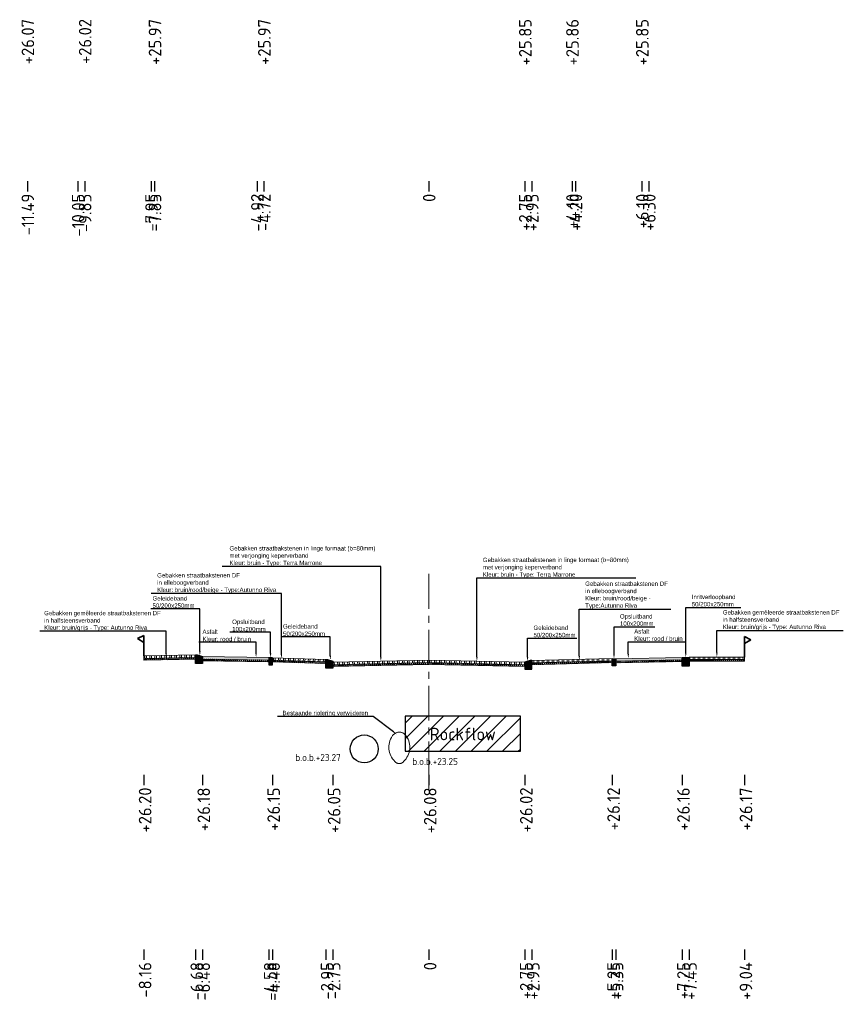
# Model space of a CAD drawing. Header units: metres. Extents: x 198530 to 198748, y 355169 to 355318.
# Tile 9 of 37: x 198608 to 198632, y 355213 to 355241. Entities that reach past the tile are written whole.
import ezdxf
from ezdxf import colors
from ezdxf.entities.mleader import LeaderData, LeaderLine
from ezdxf.math import Vec2, Vec3

# ---------------------------------------------------------------- set-up
doc = ezdxf.new("R2010")
doc.units = ezdxf.units.M
doc.linetypes.add('AM-AS', pattern=[16, 10, -2, 2, -2])
doc.linetypes.add('RI-GWA', pattern=[18.45, 6, -1.8, 1.75, -1.8, 1.75, -1.8, 1.75, -1.8])
doc.layers.get('Defpoints').update_dxf_attribs({"lineweight": 25})
for name, color, linetype, lineweight in [('B-WE-RI-GWA-BESTAANDE RIOLERING', 252, 'RI-GWA', 18), ('C3D-LABELS', 7, 'Continuous', 25), ('N-WE-AM-AS-G', 10, 'AM-AS', 18), ('N-WE-VH-VERHARDING_FUNDERING-G', 7, 'Continuous', 35), ('X-XX-AL-T25', 7, 'Continuous', 25)]:
    doc.layers.add(name, color=color, linetype=linetype, lineweight=lineweight)
for name, color, linetype in [('N-WE-AL-DETAIL-G', 7, 'Continuous'), ('N-WE-RI-DWA-NIEUWE RIOLERING', 7, 'Continuous'), ('N-WE-VH-ROCKFLOW-G', 10, 'Continuous')]:
    doc.layers.add(name, color=color, linetype=linetype)
doc.styles.add('NLCS-ISO', font='NLCS-ISO.ttf')
doc.styles.add('NLCS-ISO-M200-T25', font='NLCS-ISO.ttf', dxfattribs={"height": 0.5})
doc.styles.add('NLCS-ISO-M50-T25', font='NLCS-ISO.ttf', dxfattribs={"height": 0.125})
pattern_1 = [(60, (-3613.88653, -302.51122), (-0.0433012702, 0.025), []), (120, (-3613.88653, -302.51122), (-0.0433012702, -0.025), [])]

# ---------------------------------------------------------------- blocks, each defined once
blk = doc.blocks.new('Geleideband_5-20x25')
at = {"layer": 'N-WE-AL-DETAIL-G'}
h = blk.add_hatch(color=252, dxfattribs=at)
h.dxf.hatch_style = 1
h.paths.add_polyline_path([(0.2, -0.25), (0, -0.25), (0, 0), (0.05, 0), (0.2, -0.05)])
blk.add_lwpolyline([(0.2, -0.25), (0, -0.25), (0, 0), (0.05, 0), (0.2, -0.05)], close=True)
blk = doc.blocks.new('*U12')
at = {"lineweight": 9}
h = blk.add_hatch(dxfattribs=at)
h.set_pattern_fill('ANSI32', color=252, scale=0.015, angle=47)
h.paths.add_polyline_path([(0, 0), (-2.75, -0.069), (-2.749, -0.139), (0.001, -0.07)])
h = blk.add_hatch(dxfattribs=at)
h.set_pattern_fill('AVH-ASFALT', color=252, scale=0.05, pattern_type=2)
h.set_pattern_definition(pattern_1)
h.paths.add_polyline_path([(0.001, -0.07), (-2.749, -0.139), (-2.749, -0.189), (0.001, -0.12)])
for points in [[(0.001, -0.12), (-2.749, -0.189), (-2.75, -0.069), (0, 0)], [(0.001, -0.07), (-2.749, -0.139)]]:
    blk.add_lwpolyline(points, dxfattribs=at)
at = {"layer": 'Defpoints', "color": 6, "lineweight": 9}
for points in [[(0, 0), (-2.75, -0.069), (-2.749, -0.139), (0.001, -0.07)], [(0.001, -0.07), (-2.749, -0.139), (-2.749, -0.189), (0.001, -0.12)]]:
    blk.add_lwpolyline(points, close=True, dxfattribs=at)
blk = doc.blocks.new('Opsluitband_100x200')
at = {"layer": 'N-WE-AL-DETAIL-G'}
h = blk.add_hatch(color=252, dxfattribs=at)
h.dxf.hatch_style = 1
h.paths.add_polyline_path([(0.1, 0), (0, 0), (0, -0.2), (0.1, -0.2)])
blk.add_lwpolyline([(0, -0.2), (0, 0), (0.1, 0), (0.1, -0.2)], close=True)
blk = doc.blocks.new('*U103')
at = {"lineweight": 9}
h = blk.add_hatch(color=252, dxfattribs=at)
h.dxf.hatch_style = 1
h.paths.add_polyline_path([(0, 0), (-1.9, -0.048), (-1.899, -0.117), (0.001, -0.07)])
h = blk.add_hatch(dxfattribs=at)
h.set_pattern_fill('AVH-ASFALT', color=252, scale=0.05, pattern_type=2)
h.set_pattern_definition(pattern_1)
h.paths.add_polyline_path([(0.001, -0.07), (-1.899, -0.117), (-1.899, -0.167), (0.001, -0.12)])
for points in [[(0.001, -0.12), (-1.899, -0.167), (-1.9, -0.048), (0, 0)], [(0.001, -0.07), (-1.899, -0.117)]]:
    blk.add_lwpolyline(points, dxfattribs=at)
at = {"layer": 'Defpoints', "color": 6, "lineweight": 9}
for points in [[(0, 0), (-1.9, -0.048), (-1.899, -0.117), (0.001, -0.07)], [(0.001, -0.07), (-1.899, -0.117), (-1.899, -0.167), (0.001, -0.12)]]:
    blk.add_lwpolyline(points, close=True, dxfattribs=at)
blk = doc.blocks.new('*U88')
at = {"lineweight": 9}
h = blk.add_hatch(dxfattribs=at)
h.set_pattern_fill('ANSI32', color=252, scale=0.015, angle=47)
h.paths.add_polyline_path([(0, 0), (-1.53, -0.038), (-1.529, -0.108), (0.001, -0.07)])
h = blk.add_hatch(dxfattribs=at)
h.set_pattern_fill('AVH-ASFALT', color=252, scale=0.05, pattern_type=2)
h.set_pattern_definition(pattern_1)
h.paths.add_polyline_path([(0.001, -0.07), (-1.529, -0.108), (-1.529, -0.158), (0.001, -0.12)])
for points in [[(0.001, -0.12), (-1.529, -0.158), (-1.53, -0.038), (0, 0)], [(0.001, -0.07), (-1.529, -0.108)]]:
    blk.add_lwpolyline(points, dxfattribs=at)
at = {"layer": 'Defpoints', "color": 6, "lineweight": 9}
for points in [[(0, 0), (-1.53, -0.038), (-1.529, -0.108), (0.001, -0.07)], [(0.001, -0.07), (-1.529, -0.108), (-1.529, -0.158), (0.001, -0.12)]]:
    blk.add_lwpolyline(points, close=True, dxfattribs=at)
blk = doc.blocks.new('*U101')
at = {"lineweight": 9}
h = blk.add_hatch(dxfattribs=at)
h.set_pattern_fill('ANSI32', color=252, scale=0.015, angle=47)
h.paths.add_polyline_path([(0, 0), (-1.48, -0.037), (-1.48, -0.107), (0.001, -0.07)])
h = blk.add_hatch(dxfattribs=at)
h.set_pattern_fill('AVH-ASFALT', color=252, scale=0.05, pattern_type=2)
h.set_pattern_definition(pattern_1)
h.paths.add_polyline_path([(0.001, -0.07), (-1.48, -0.107), (-1.48, -0.157), (0.001, -0.12)])
for points in [[(0.001, -0.12), (-1.48, -0.157), (-1.48, -0.037), (0, 0)], [(0.001, -0.07), (-1.48, -0.107)]]:
    blk.add_lwpolyline(points, dxfattribs=at)
at = {"layer": 'Defpoints', "color": 6, "lineweight": 9}
for points in [[(0, 0), (-1.48, -0.037), (-1.48, -0.107), (0.001, -0.07)], [(0.001, -0.07), (-1.48, -0.107), (-1.48, -0.157), (0.001, -0.12)]]:
    blk.add_lwpolyline(points, close=True, dxfattribs=at)
blk = doc.blocks.new('OBJ_Grens')
at = {"layer": 'N-WE-VH-VERHARDING_FUNDERING-G'}
for p, q in [((0, 0), (0, 0.586)), ((0, 0.586), (0.179, 0.496)), ((0.179, 0.496), (0, 0.386))]:
    blk.add_line(p, q, dxfattribs=at)
blk = doc.blocks.new('*U13')
at = {"lineweight": 9}
h = blk.add_hatch(dxfattribs=at)
h.set_pattern_fill('ANSI32', color=252, scale=0.015, angle=47)
h.paths.add_polyline_path([(0, 0), (-2.3, -0.057), (-2.299, -0.127), (0.001, -0.07)])
h = blk.add_hatch(dxfattribs=at)
h.set_pattern_fill('AVH-ASFALT', color=252, scale=0.05, pattern_type=2)
h.set_pattern_definition(pattern_1)
h.paths.add_polyline_path([(0.001, -0.07), (-2.299, -0.127), (-2.299, -0.177), (0.001, -0.12)])
for points in [[(0.001, -0.12), (-2.299, -0.177), (-2.3, -0.057), (0, 0)], [(0.001, -0.07), (-2.299, -0.127)]]:
    blk.add_lwpolyline(points, dxfattribs=at)
at = {"layer": 'Defpoints', "color": 6, "lineweight": 9}
for points in [[(0, 0), (-2.3, -0.057), (-2.299, -0.127), (0.001, -0.07)], [(0.001, -0.07), (-2.299, -0.127), (-2.299, -0.177), (0.001, -0.12)]]:
    blk.add_lwpolyline(points, close=True, dxfattribs=at)
blk = doc.blocks.new('Inritverloopband_20x25')
at = {"layer": 'N-WE-AL-DETAIL-G'}
h = blk.add_hatch(color=252, dxfattribs=at)
h.dxf.hatch_style = 1
h.paths.add_polyline_path([(0.2, -0.25), (0, -0.25), (0, 0), (0.2, 0)])
blk.add_lwpolyline([(0.2, -0.25), (0, -0.25), (0, 0), (0.2, 0)], close=True)
blk.add_lwpolyline([(0.2, 0), (0.2, 0.01)])
blk = doc.blocks.new('*U102')
at = {"lineweight": 9}
h = blk.add_hatch(dxfattribs=at)
h.set_pattern_fill('ANSI32', color=252, scale=0.015, angle=47)
h.paths.add_polyline_path([(0, 0), (-1.589, -0.04), (-1.589, -0.11), (0.001, -0.07)])
h = blk.add_hatch(dxfattribs=at)
h.set_pattern_fill('AVH-ASFALT', color=252, scale=0.05, pattern_type=2)
h.set_pattern_definition(pattern_1)
h.paths.add_polyline_path([(0.001, -0.07), (-1.589, -0.11), (-1.589, -0.16), (0.001, -0.12)])
for points in [[(0.001, -0.12), (-1.589, -0.16), (-1.59, -0.04), (0, 0)], [(0.001, -0.07), (-1.589, -0.11)]]:
    blk.add_lwpolyline(points, dxfattribs=at)
at = {"layer": 'Defpoints', "color": 6, "lineweight": 9}
for points in [[(0, 0), (-1.589, -0.04), (-1.589, -0.11), (0.001, -0.07)], [(0.001, -0.07), (-1.589, -0.11), (-1.589, -0.16), (0.001, -0.12)]]:
    blk.add_lwpolyline(points, close=True, dxfattribs=at)

msp = doc.modelspace()

# ---------------------------------------------------------------- hatches: boundary and pattern name
at = {"layer": 'N-WE-VH-ROCKFLOW-G'}
h = msp.add_hatch(dxfattribs=at)
h.set_pattern_fill('ANSI31', color=256, scale=0.1)
h.set_pattern_definition([(45, (76.014, -68.56), (-0.22450640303, 0.22450640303), [])])
h.paths.add_polyline_path([(198619.079, 355220.482), (198622.379, 355220.482), (198622.379, 355221.482), (198619.079, 355221.482)])
h.paths.add_polyline_path([(198619.657, 355220.559), (198621.781, 355220.559), (198621.781, 355221.423), (198619.657, 355221.423)], flags=24)

# ---------------------------------------------------------------- linework, layer by layer
at = {"layer": 'B-WE-RI-GWA-BESTAANDE RIOLERING'}
msp.add_lwpolyline([(198619.668, 355221.482), (198621.791, 355221.482)], dxfattribs=at)
msp.add_lwpolyline([(198619.038, 355220.188, -0.483997), (198618.788, 355220.188, -0.370441), (198618.713, 355220.916, -0.557622), (198619.113, 355220.916, -0.370441)], format="xyb", close=True, dxfattribs=at)
at = {"layer": 'C3D-LABELS', "color": 7, "linetype": 'Continuous', "lineweight": 25}
for p, q in [((198608.27, 355236.801), (198608.27, 355236.501)), ((198609.71, 355236.801), (198609.71, 355236.501)), ((198609.91, 355236.801), (198609.91, 355236.501)), ((198611.81, 355236.801), (198611.81, 355236.501)), ((198611.91, 355236.801), (198611.91, 355236.501)), ((198614.84, 355236.801), (198614.84, 355236.501)), ((198615.04, 355236.801), (198615.04, 355236.501)), ((198619.76, 355236.801), (198619.76, 355236.501)), ((198622.51, 355236.801), (198622.51, 355236.501)), ((198622.71, 355236.801), (198622.71, 355236.501)), ((198623.86, 355236.801), (198623.86, 355236.501)), ((198623.96, 355236.801), (198623.96, 355236.501)), ((198625.86, 355236.801), (198625.86, 355236.501)), ((198626.06, 355236.801), (198626.06, 355236.501)), ((198611.599, 355219.805), (198611.599, 355219.505)), ((198613.279, 355219.805), (198613.279, 355219.505)), ((198615.28, 355219.805), (198615.28, 355219.505)), ((198617.01, 355219.805), (198617.01, 355219.505)), ((198619.76, 355219.805), (198619.76, 355219.505)), ((198622.51, 355219.805), (198622.51, 355219.505)), ((198625.01, 355219.805), (198625.01, 355219.505)), ((198627.01, 355219.805), (198627.01, 355219.505)), ((198628.8, 355219.805), (198628.8, 355219.505)), ((198611.599, 355214.805), (198611.599, 355214.505)), ((198613.079, 355214.805), (198613.079, 355214.505)), ((198613.279, 355214.805), (198613.279, 355214.505)), ((198615.18, 355214.805), (198615.18, 355214.505)), ((198615.28, 355214.805), (198615.28, 355214.505)), ((198616.81, 355214.805), (198616.81, 355214.505)), ((198617.01, 355214.805), (198617.01, 355214.505)), ((198619.76, 355214.805), (198619.76, 355214.505)), ((198622.51, 355214.805), (198622.51, 355214.505)), ((198622.71, 355214.805), (198622.71, 355214.505)), ((198625.01, 355214.805), (198625.01, 355214.505)), ((198625.11, 355214.805), (198625.11, 355214.505)), ((198627.01, 355214.805), (198627.01, 355214.505)), ((198627.21, 355214.805), (198627.21, 355214.505)), ((198628.8, 355214.805), (198628.8, 355214.505))]:
    msp.add_line(p, q, dxfattribs=at)
at = {"layer": 'N-WE-AM-AS-G', "ltscale": 0.1}
msp.add_lwpolyline([(198619.76, 355225.556), (198619.76, 355219.313)], dxfattribs=at)
at = {"layer": 'N-WE-RI-DWA-NIEUWE RIOLERING'}
msp.add_circle((198617.909, 355220.547), 0.4, dxfattribs=at)
at = {"layer": 'N-WE-VH-ROCKFLOW-G'}
msp.add_lwpolyline([(198619.079, 355220.482), (198622.379, 355220.482), (198622.379, 355221.482), (198619.079, 355221.482)], close=True, dxfattribs=at)

# ---------------------------------------------------------------- block references
at = {"layer": 'N-WE-AL-DETAIL-G', "xscale": -1}
for name, p in [('OBJ_Grens', (198611.599, 355223.208)), ('Opsluitband_100x200', (198615.28, 355223.158)), ('Geleideband_5-20x25', (198622.71, 355223.078))]:
    msp.add_blockref(name, p, dxfattribs=at)
at = {"layer": 'N-WE-AL-DETAIL-G'}
for name, p in [('OBJ_Grens', (198628.8, 355223.178)), ('Geleideband_5-20x25', (198613.079, 355223.239)), ('Geleideband_5-20x25', (198616.81, 355223.108)), ('Inritverloopband_20x25', (198627.01, 355223.168))]:
    msp.add_blockref(name, p, dxfattribs=at)
at = {"layer": 'N-WE-AL-DETAIL-G', "xscale": -1}
for name, p, rotation in [('*U101', (198611.599, 355223.208), 2.59783838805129), ('*U103', (198613.279, 355223.189), 0.5937987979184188), ('*U88', (198615.281, 355223.158), 359.5734100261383), ('*U12', (198619.76, 355223.088), 0.1821228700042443), ('*U13', (198622.71, 355223.078), 2.868139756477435)]:
    msp.add_blockref(name, p, dxfattribs=dict(at, rotation=rotation))
at = {"layer": 'N-WE-AL-DETAIL-G'}
for name, p, rotation in [('*U12', (198619.76, 355223.088), 359.8178771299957), ('Opsluitband_100x200', (198625.01, 355223.128), 0.0002486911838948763), ('*U103', (198627.01, 355223.168), 359.6986388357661), ('*U102', (198628.8, 355223.178), 358.5679038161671)]:
    msp.add_blockref(name, p, dxfattribs=dict(at, rotation=rotation))

# ---------------------------------------------------------------- texts
at = {"layer": 'B-WE-RI-GWA-BESTAANDE RIOLERING', "insert": (198619.284, 355220.288), "char_height": 0.2, "attachment_point": 1, "style": 'NLCS-ISO-M200-T25'}
msp.add_mtext_dynamic_manual_height_columns('b.o.b.+23.25', width=1.70356, gutter_width=2.5, heights=[0.543], dxfattribs=at)
at = {"layer": 'C3D-LABELS', "color": 7, "linetype": 'Continuous', "lineweight": 25, "char_height": 0.36, "attachment_point": 6, "rotation": 90, "style": 'NLCS-ISO'}
for s, insert in [('+26.07', (198608.28, 355241.443)), ('+26.02', (198609.92, 355241.443)), ('+25.97', (198611.92, 355241.443)), ('+25.97', (198615.05, 355241.443)), ('+25.85', (198622.52, 355241.443)), ('+25.86', (198623.87, 355241.443)), ('+25.85', (198625.87, 355241.443)), ('-11.49', (198608.28, 355236.44)), ('-10.05', (198609.72, 355236.44)), ('-9.85', (198609.92, 355236.44)), ('-7.95', (198611.82, 355236.44)), ('-7.85', (198611.92, 355236.44)), ('-4.92', (198614.85, 355236.44)), ('-4.72', (198615.05, 355236.44)), ('0', (198619.77, 355236.44)), ('+2.75', (198622.52, 355236.44)), ('+2.95', (198622.72, 355236.44)), ('+4.10', (198623.87, 355236.44)), ('+4.20', (198623.97, 355236.44)), ('+6.10', (198625.87, 355236.44)), ('+6.30', (198626.07, 355236.44)), ('+26.20', (198611.636, 355219.443)), ('+26.18', (198613.316, 355219.443)), ('+26.15', (198615.317, 355219.443)), ('+26.05', (198617.047, 355219.443)), ('+26.08', (198619.797, 355219.443)), ('+26.02', (198622.547, 355219.443)), ('+26.12', (198625.047, 355219.443)), ('+26.16', (198627.047, 355219.443)), ('+26.17', (198628.837, 355219.443)), ('-8.16', (198611.636, 355214.444)), ('-6.68', (198613.116, 355214.444)), ('-6.48', (198613.316, 355214.444)), ('-4.58', (198615.217, 355214.444)), ('-4.48', (198615.317, 355214.444)), ('-2.95', (198616.847, 355214.444)), ('-2.75', (198617.047, 355214.444)), ('0', (198619.797, 355214.444)), ('+2.75', (198622.547, 355214.444)), ('+2.95', (198622.747, 355214.444)), ('+5.25', (198625.047, 355214.444)), ('+5.35', (198625.147, 355214.444)), ('+7.25', (198627.047, 355214.444)), ('+7.45', (198627.247, 355214.444)), ('+9.04', (198628.837, 355214.444))]:
    msp.add_mtext(s, dxfattribs=dict(at, insert=insert))
at = {"layer": 'N-WE-RI-DWA-NIEUWE RIOLERING', "insert": (198615.935, 355220.402), "char_height": 0.2, "attachment_point": 1, "style": 'NLCS-ISO-M200-T25'}
msp.add_mtext_dynamic_manual_height_columns('b.o.b.+23.27', width=1.70356, gutter_width=2.5, heights=[0.543], dxfattribs=at)
at = {"layer": 'N-WE-VH-ROCKFLOW-G', "insert": (198619.783, 355221.153), "char_height": 0.36, "attachment_point": 1, "style": 'NLCS-ISO'}
msp.add_mtext('Rockflow', dxfattribs=at)

# ---------------------------------------------------------------- leaders
at = {"layer": 'X-XX-AL-T25'}
ml = msp.add_multileader_mtext('Standard', dxfattribs=at)
ml.set_content('{\\fArial|b0|i0|c0|p34;Gebakken straatbakstenen in linge formaat (b=80mm) \\Pmet verjonging keperverband\\PKleur: bruin - Type: Terra Marrone}', color=256, style='NLCS-ISO-M50-T25')
ml.set_leader_properties(color=256, linetype='ByLayer', lineweight=-1)
ml.build(insert=Vec2(0, 0))
ml.multileader.update_dxf_attribs({"text_left_attachment_type": 5, "text_right_attachment_type": 5, "dogleg_length": 0.125, "arrow_head_size": 0.125})
ctx = ml.context
ctx.base_point, ctx.char_height, ctx.arrow_head_size, ctx.landing_gap_size, ctx.plane_origin = Vec3(198614.007, 355225.772), 0.125, 0.125, 0.045, Vec3(198618.904, 355223.403)
ctx.left_attachment, ctx.right_attachment = 5, 5
notes = []
notes.append((ctx, [(1, (1, 1, 0), (198618.385, 355225.772), (-1, 0), 0.125, [(0, [(198618.385, 355223.055)], 0, [])])]))
ctx.mtext.insert, ctx.mtext.flow_direction = Vec3(198614.052, 355226.352), 5
ml = msp.add_multileader_mtext('Standard', dxfattribs=at)
ml.set_content('{\\fArial|b0|i0|c0|p34;Gebakken straatbakstenen in linge formaat (b=80mm) \\Pmet verjonging keperverband\\PKleur: bruin - Type: Terra Marrone}', color=256, style='NLCS-ISO-M50-T25')
ml.set_leader_properties(color=256, linetype='ByLayer', lineweight=-1)
ml.build(insert=Vec2(0, 0))
ml.multileader.update_dxf_attribs({"text_left_attachment_type": 5, "text_right_attachment_type": 5, "dogleg_length": 0.125, "arrow_head_size": 0.125})
ctx = ml.context
ctx.base_point, ctx.char_height, ctx.arrow_head_size, ctx.landing_gap_size, ctx.plane_origin = Vec3(198621.26, 355225.44), 0.125, 0.125, 0.045, Vec3(198621.654, 355223.406)
ctx.left_attachment, ctx.right_attachment = 5, 5
notes.append((ctx, [(0, (1, 1, 0), (198621.135, 355225.44), (1, 0), 0.125, [(0, [(198621.135, 355223.058)], 0, [])])]))
ctx.mtext.insert, ctx.mtext.flow_direction = Vec3(198621.305, 355226.02), 5
ml = msp.add_multileader_mtext('Standard', dxfattribs=at)
ml.set_content('{\\fArial|b0|i0|c0|p34;Gebakken straatbakstenen DF \\Pin elleboogverband\\PKleur: bruin/rood/beige - Type:Autunno Riva}', color=256, style='NLCS-ISO-M50-T25')
ml.set_leader_properties(color=256, linetype='ByLayer', lineweight=-1)
ml.build(insert=Vec2(0, 0))
ml.multileader.update_dxf_attribs({"text_left_attachment_type": 5, "text_right_attachment_type": 5, "dogleg_length": 0.125, "arrow_head_size": 0.125})
ctx = ml.context
ctx.base_point, ctx.char_height, ctx.arrow_head_size, ctx.landing_gap_size, ctx.plane_origin = Vec3(198611.937, 355224.997), 0.125, 0.125, 0.045, Vec3(198615.019, 355223.48)
ctx.left_attachment, ctx.right_attachment = 5, 5
notes.append((ctx, [(0, (1, 1, 0), (198615.539, 355224.997), (-1, 0), 0.125, [(0, [(198615.539, 355223.132)], 0, [])])]))
ctx.mtext.insert, ctx.mtext.flow_direction = Vec3(198611.982, 355225.58), 5
ml = msp.add_multileader_mtext('Standard', dxfattribs=at)
ml.set_content('{\\fArial|b0|i0|c0|p34;Gebakken straatbakstenen DF \\Pin elleboogverband\\PKleur: bruin/rood/beige - \\PType:Autunno Riva}', color=256, style='NLCS-ISO-M50-T25')
ml.set_leader_properties(color=256, linetype='ByLayer', lineweight=-1)
ml.build(insert=Vec2(0, 0))
ml.multileader.update_dxf_attribs({"text_left_attachment_type": 5, "text_right_attachment_type": 5, "dogleg_length": 0.125, "arrow_head_size": 0.125})
ctx = ml.context
ctx.base_point, ctx.char_height, ctx.arrow_head_size, ctx.landing_gap_size, ctx.plane_origin = Vec3(198624.19, 355224.548), 0.125, 0.125, 0.045, Vec3(198624.585, 355223.43)
ctx.left_attachment, ctx.right_attachment = 5, 5
notes.append((ctx, [(0, (1, 1, 0), (198624.065, 355224.548), (1, 0), 0.125, [(0, [(198624.065, 355223.082)], 0, [])])]))
ctx.mtext.insert, ctx.mtext.flow_direction = Vec3(198624.235, 355225.339), 5
ml = msp.add_multileader_mtext('Standard', dxfattribs=at)
ml.set_content('{\\fArial|b0|i0|c0|p34;Geleideband\\P50/200x250mm}', color=256, style='NLCS-ISO-M50-T25')
ml.set_leader_properties(color=256, linetype='ByLayer', lineweight=-1)
ml.build(insert=Vec2(0, 0))
ml.multileader.update_dxf_attribs({"text_left_attachment_type": 5, "text_right_attachment_type": 5, "dogleg_length": 0.125, "arrow_head_size": 0.125})
ctx = ml.context
ctx.base_point, ctx.char_height, ctx.arrow_head_size, ctx.landing_gap_size, ctx.plane_origin = Vec3(198611.804, 355224.556), 0.125, 0.125, 0.045, Vec3(198613.724, 355223.561)
ctx.left_attachment, ctx.right_attachment = 5, 5
notes.append((ctx, [(1, (1, 1, 0), (198613.204, 355224.556), (-1, 0), 0.125, [(0, [(198613.204, 355223.214)], 0, [])])]))
ctx.mtext.insert, ctx.mtext.flow_direction = Vec3(198611.849, 355224.919), 5
ml = msp.add_multileader_mtext('Standard', dxfattribs=at)
ml.set_content('{\\fArial|b0|i0|c0|p34;Inritverloopband \\P50/200x250mm}', color=256, style='NLCS-ISO-M50-T25')
ml.set_leader_properties(color=256, linetype='ByLayer', lineweight=-1)
ml.build(insert=Vec2(0, 0))
ml.multileader.update_dxf_attribs({"text_left_attachment_type": 5, "text_right_attachment_type": 5, "dogleg_length": 0.125, "arrow_head_size": 0.125})
ctx = ml.context
ctx.base_point, ctx.char_height, ctx.arrow_head_size, ctx.landing_gap_size, ctx.plane_origin = Vec3(198627.24, 355224.6), 0.125, 0.125, 0.045, Vec3(198627.634, 355223.514)
ctx.left_attachment, ctx.right_attachment = 5, 5
notes.append((ctx, [(0, (1, 1, 0), (198627.115, 355224.6), (1, 0), 0.125, [(0, [(198627.115, 355223.167)], 0, [])])]))
ctx.mtext.insert, ctx.mtext.flow_direction = Vec3(198627.285, 355224.96), 5
ml = msp.add_multileader_mtext('Standard', dxfattribs=at)
ml.set_content('{\\fArial|b0|i0|c0|p34;Gebakken gemêleerde straatbakstenen DF \\Pin halfsteensverband\\PKleur: bruin/grijs - Type: Autunno Riva}', color=256, style='NLCS-ISO-M50-T25')
ml.set_leader_properties(color=256, linetype='ByLayer', lineweight=-1)
ml.build(insert=Vec2(0, 0))
ml.multileader.update_dxf_attribs({"text_left_attachment_type": 5, "text_right_attachment_type": 5, "dogleg_length": 0.125, "arrow_head_size": 0.125})
ctx = ml.context
ctx.base_point, ctx.char_height, ctx.arrow_head_size, ctx.landing_gap_size, ctx.plane_origin = Vec3(198608.702, 355223.913), 0.125, 0.125, 0.045, Vec3(198610.682, 355223.446)
ctx.left_attachment, ctx.right_attachment = 5, 5
notes.append((ctx, [(1, (1, 1, 0), (198612.239, 355223.913), (-1, 0), 0.125, [(0, [(198612.239, 355223.156)], 0, [])])]))
ctx.mtext.insert, ctx.mtext.flow_direction = Vec3(198608.747, 355224.498), 5
ml = msp.add_multileader_mtext('Standard', dxfattribs=at)
ml.set_content('{\\fArial|b0|i0|c0|p34;Opsluitband\\P100x200mm}', color=256, style='NLCS-ISO-M50-T25')
ml.set_leader_properties(color=256, linetype='ByLayer', lineweight=-1)
ml.build(insert=Vec2(0, 0))
ml.multileader.update_dxf_attribs({"text_left_attachment_type": 5, "text_right_attachment_type": 5, "dogleg_length": 0.125, "arrow_head_size": 0.125})
ctx = ml.context
ctx.base_point, ctx.char_height, ctx.arrow_head_size, ctx.landing_gap_size, ctx.plane_origin = Vec3(198625.185, 355224.043), 0.125, 0.125, 0.045, Vec3(198625.58, 355223.476)
ctx.left_attachment, ctx.right_attachment = 5, 5
notes.append((ctx, [(0, (1, 1, 0), (198625.06, 355224.043), (1, 0), 0.125, [(0, [(198625.06, 355223.128)], 0, [])])]))
ctx.mtext.insert, ctx.mtext.flow_direction = Vec3(198625.23, 355224.404), 5
ml = msp.add_multileader_mtext('Standard', dxfattribs=at)
ml.set_content('{\\fArial|b0|i0|c0|p34;Gebakken gemêleerde straatbakstenen DF \\Pin halfsteensverband\\PKleur: bruin/grijs - Type: Autunno Riva}', color=256, style='NLCS-ISO-M50-T25')
ml.set_leader_properties(color=256, linetype='ByLayer', lineweight=-1)
ml.build(insert=Vec2(0, 0))
ml.multileader.update_dxf_attribs({"text_left_attachment_type": 5, "text_right_attachment_type": 5, "dogleg_length": 0.125, "arrow_head_size": 0.125})
ctx = ml.context
ctx.base_point, ctx.char_height, ctx.arrow_head_size, ctx.landing_gap_size, ctx.plane_origin = Vec3(198628.13, 355223.934), 0.125, 0.125, 0.045, Vec3(198626.449, 355223.468)
ctx.left_attachment, ctx.right_attachment = 5, 5
notes.append((ctx, [(0, (1, 1, 0), (198628.005, 355223.934), (1, 0), 0.125, [(0, [(198628.005, 355223.178)], 0, [])])]))
ctx.mtext.insert, ctx.mtext.flow_direction = Vec3(198628.175, 355224.519), 5
ml = msp.add_multileader_mtext('Standard', dxfattribs=at)
ml.set_content('{\\fArial|b0|i0|c0|p34;Opsluitband\\P100x200mm}', color=256, style='NLCS-ISO-M50-T25')
ml.set_leader_properties(color=256, linetype='ByLayer', lineweight=-1)
ml.build(insert=Vec2(0, 0))
ml.multileader.update_dxf_attribs({"text_left_attachment_type": 5, "text_right_attachment_type": 5, "dogleg_length": 0.125, "arrow_head_size": 0.125})
ctx = ml.context
ctx.base_point, ctx.char_height, ctx.arrow_head_size, ctx.landing_gap_size, ctx.plane_origin = Vec3(198614.084, 355223.887), 0.125, 0.125, 0.045, Vec3(198615.749, 355223.506)
ctx.left_attachment, ctx.right_attachment = 5, 5
notes.append((ctx, [(1, (1, 1, 0), (198615.23, 355223.887), (-1, 0), 0.125, [(0, [(198615.23, 355223.158)], 0, [])])]))
ctx.mtext.insert, ctx.mtext.flow_direction = Vec3(198614.129, 355224.248), 5
ml = msp.add_multileader_mtext('Standard', dxfattribs=at)
ml.set_content('{\\fArial|b0|i0|c0|p34;Geleideband\\P50/200x250mm}', color=256, style='NLCS-ISO-M50-T25')
ml.set_leader_properties(color=256, linetype='ByLayer', lineweight=-1)
ml.build(insert=Vec2(0, 0))
ml.multileader.update_dxf_attribs({"text_left_attachment_type": 5, "text_right_attachment_type": 5, "dogleg_length": 0.125, "arrow_head_size": 0.125})
ctx = ml.context
ctx.base_point, ctx.char_height, ctx.arrow_head_size, ctx.landing_gap_size, ctx.plane_origin = Vec3(198615.539, 355223.752), 0.125, 0.125, 0.045, Vec3(198617.459, 355223.438)
ctx.left_attachment, ctx.right_attachment = 5, 5
notes.append((ctx, [(1, (1, 1, 0), (198616.939, 355223.752), (-1, 0), 0.125, [(0, [(198616.939, 355223.09)], 0, [])])]))
ctx.mtext.insert, ctx.mtext.flow_direction = Vec3(198615.584, 355224.115), 5
ml = msp.add_multileader_mtext('Standard', dxfattribs=at)
ml.set_content('{\\fArial|b0|i0|c0|p34;Geleideband\\P50/200x250mm}', color=256, style='NLCS-ISO-M50-T25')
ml.set_leader_properties(color=256, linetype='ByLayer', lineweight=-1)
ml.build(insert=Vec2(0, 0))
ml.multileader.update_dxf_attribs({"text_left_attachment_type": 5, "text_right_attachment_type": 5, "dogleg_length": 0.125, "arrow_head_size": 0.125})
ctx = ml.context
ctx.base_point, ctx.char_height, ctx.arrow_head_size, ctx.landing_gap_size, ctx.plane_origin = Vec3(198622.71, 355223.715), 0.125, 0.125, 0.045, Vec3(198623.105, 355223.401)
ctx.left_attachment, ctx.right_attachment = 5, 5
notes.append((ctx, [(0, (1, 1, 0), (198622.585, 355223.715), (1, 0), 0.125, [(0, [(198622.585, 355223.053)], 0, [])])]))
ctx.mtext.insert, ctx.mtext.flow_direction = Vec3(198622.755, 355224.078), 5
ml = msp.add_multileader_mtext('Standard', dxfattribs=at)
ml.set_content('{\\fArial|b0|i0|c0|p34;Asfalt\\PKleur: rood / bruin}', color=256, style='NLCS-ISO-M50-T25')
ml.set_leader_properties(color=256, linetype='ByLayer', lineweight=-1)
ml.build(insert=Vec2(0, 0))
ml.multileader.update_dxf_attribs({"text_left_attachment_type": 5, "text_right_attachment_type": 5, "dogleg_length": 0.125, "arrow_head_size": 0.125})
ctx = ml.context
ctx.base_point, ctx.char_height, ctx.arrow_head_size, ctx.landing_gap_size, ctx.plane_origin = Vec3(198613.234, 355223.601), 0.125, 0.125, 0.045, Vec3(198615.332, 355223.533)
ctx.left_attachment, ctx.right_attachment = 5, 5
notes.append((ctx, [(1, (1, 1, 0), (198614.813, 355223.601), (-1, 0), 0.125, [(0, [(198614.813, 355223.167)], 0, [])])]))
ctx.mtext.insert, ctx.mtext.flow_direction = Vec3(198613.279, 355223.964), 5
ml = msp.add_multileader_mtext('Standard', dxfattribs=at)
ml.set_content('{\\fArial|b0|i0|c0|p34;Asfalt\\PKleur: rood / bruin}', color=256, style='NLCS-ISO-M50-T25')
ml.set_leader_properties(color=256, linetype='ByLayer', lineweight=-1)
ml.build(insert=Vec2(0, 0))
ml.multileader.update_dxf_attribs({"text_left_attachment_type": 5, "text_right_attachment_type": 5, "dogleg_length": 0.125, "arrow_head_size": 0.125})
ctx = ml.context
ctx.base_point, ctx.char_height, ctx.arrow_head_size, ctx.landing_gap_size, ctx.plane_origin = Vec3(198625.593, 355223.612), 0.125, 0.125, 0.045, Vec3(198625.987, 355223.489)
ctx.left_attachment, ctx.right_attachment = 5, 5
notes.append((ctx, [(0, (1, 1, 0), (198625.468, 355223.612), (1, 0), 0.125, [(0, [(198625.468, 355223.141)], 0, [])])]))
ctx.mtext.insert, ctx.mtext.flow_direction = Vec3(198625.638, 355223.974), 5
ml = msp.add_multileader_mtext('Standard', dxfattribs=at)
ml.set_content('{\\fArial|b0|i0|c0|p34;Bestaande riolering verwijderen}', color=256, style='NLCS-ISO-M50-T25')
ml.set_leader_properties(color=256, linetype='ByLayer', lineweight=-1)
ml.build(insert=Vec2(0, 0))
ml.multileader.update_dxf_attribs({"text_left_attachment_type": 5, "text_right_attachment_type": 5, "dogleg_length": 0.125, "arrow_head_size": 0.125})
ctx = ml.context
ctx.base_point, ctx.char_height, ctx.arrow_head_size, ctx.landing_gap_size, ctx.plane_origin = Vec3(198615.529, 355221.477), 0.125, 0.125, 0.045, Vec3(198620.182, 355221.163)
ctx.left_attachment, ctx.right_attachment = 5, 5
notes.append((ctx, [(1, (1, 1, 0), (198618.165, 355221.477), (-1, 0), 0.125, [(0, [(198618.847, 355220.96)], 0, [])])]))
ctx.mtext.insert, ctx.mtext.flow_direction = Vec3(198615.574, 355221.638), 5
for ctx, leaders in notes:
    for number, flags, end, landing, length, lines in leaders:
        leader = LeaderData()
        leader.index, (leader.has_last_leader_line, leader.has_dogleg_vector, leader.attachment_direction) = number, flags
        leader.last_leader_point, leader.dogleg_vector, leader.dogleg_length = Vec3(end), Vec3(landing), length
        for number, points, colour, breaks in lines:
            line = LeaderLine()
            line.index, line.vertices, line.color, line.breaks = number, Vec3.list(points), colors.encode_raw_color(colour), breaks
            leader.lines.append(line)
        ctx.leaders.append(leader)

doc.saveas('drawing.dxf')
